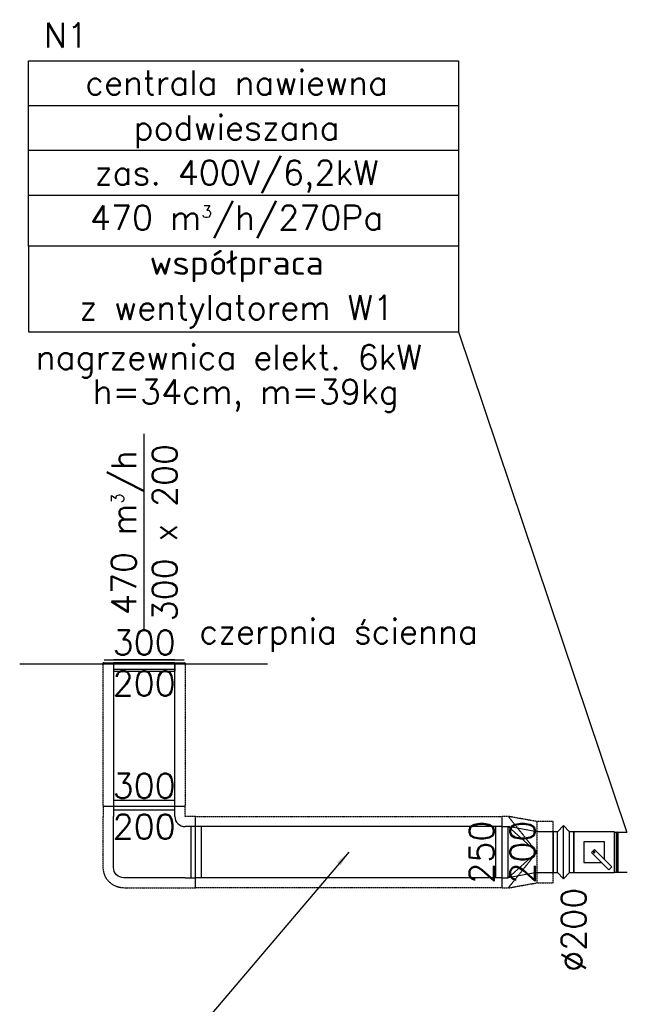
# Model space of a CAD drawing. Header units: millimetres. Extents: x 295542 to 440356, y 17772 to 133669.
# Tile 45 of 73: x 311690 to 314661, y 56212 to 61031. Entities that reach past the tile are written whole.
import ezdxf

# ---------------------------------------------------------------- set-up
doc = ezdxf.new("R2010")
doc.units = ezdxf.units.MM
doc.linetypes.add('Ciągłe', pattern=[0])
doc.linetypes.add('DASHED', pattern=[0.75, 0.5, -0.25])
for name, color, linetype in [('0_centrale', 130, 'Continuous'), ('0_opis_wentylacja', 110, 'Ciągłe'), ('FLUID-N1', 7, 'Continuous'), ('FLUID-N1-120-DIM', 7, 'Continuous'), ('FLUID-N1-120-INF', 7, 'Continuous'), ('FLUID-N1-INS', 7, 'Continuous')]:
    doc.layers.add(name, color=color, linetype=linetype)
doc.styles.add('FDBES', font='simplex.shx')
doc.dimstyles.new('FDBES', dxfattribs={"dimscale": 50, "dimtxt": 4, "dimasz": 2.5, "dimexe": 0.8, "dimexo": 2, "dimgap": 1, "dimtad": 1, "dimdsep": 46, "dimtxsty": 'FDBES', "dimcen": 2.5, "dimclrd": 4, "dimclre": 5, "dimadec": 0, "dimazin": 0, "dimtfac": 1, "dimtmove": 0, "dimatfit": 3, "dimfxl": 1, "dimarcsym": 0})

# ---------------------------------------------------------------- blocks, each defined once
blk = doc.blocks.new('*U406')
at = {"color": 160, "linetype": 'Continuous', "lineweight": -2}
for p, q in [((-750, -170), (-750, 170)), ((750, -170), (750, 170))]:
    blk.add_line(p, q, dxfattribs=at)
at = {"color": 0, "linetype": 'ByBlock', "lineweight": -2}
for p, q in [((-750, 125), (750, 125)), ((-750, -125), (750, -125))]:
    blk.add_line(p, q, dxfattribs=at)
at = {"color": 5, "linetype": 'Continuous', "lineweight": -3}
for p, q in [((-720, -125), (-720, 125)), ((720, -125), (720, 125))]:
    blk.add_line(p, q, dxfattribs=at)
at = {"layer": 'FLUID-N1-INS', "color": 3, "linetype": 'DASHED', "lineweight": -3}
for p, q in [((750, 175), (-750, 175)), ((-750, 170), (-750, 175)), ((750, 170), (750, 175)), ((-750, -175), (-750, -170)), ((-750, -175), (750, -175)), ((750, -175), (750, -170))]:
    blk.add_line(p, q, dxfattribs=at)
blk = doc.blocks.new('*U407')
at = {"color": 160, "linetype": 'Continuous', "lineweight": -2}
blk.add_line((185, 235), (185, -155), dxfattribs=at)
at = {"color": 0, "linetype": 'ByBlock', "lineweight": -2}
for p, q in [((-115, 190), (135, 190)), ((165, 190), (135, 190)), ((165, -110), (165, 190)), ((185, 190), (165, 190)), ((-165, -160), (-165, 140)), ((135, -110), (165, -110)), ((165, -110), (185, -110)), ((-165, -160), (-165, -190)), ((-165, -190), (85, -190)), ((-165, -190), (-165, -210)), ((85, -190), (85, -160)), ((85, -210), (85, -190))]:
    blk.add_line(p, q, dxfattribs=at)
at = {"color": 0, "linetype": 'ByBlock', "lineweight": -2, "extrusion": (-1.22465e-16, -3.13698e-33, -1)}
blk.add_ellipse((-115, 140), major_axis=(-50, 0), ratio=1, start_param=0, end_param=1.5707963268, dxfattribs=at)
blk.add_ellipse((-115, 140), major_axis=(-50, 0), ratio=1, start_param=0, end_param=1.5707963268, dxfattribs=at)
blk.add_ellipse((-115, 140), major_axis=(-50, 0), ratio=1, start_param=0, end_param=1.5707963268, dxfattribs=at)
at = {"color": 0, "linetype": 'ByBlock', "lineweight": -2}
blk.add_ellipse((135, -160), major_axis=(0, 50), ratio=1, start_param=0, end_param=1.5707963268, dxfattribs=at)
blk.add_ellipse((135, -160), major_axis=(0, 50), ratio=1, start_param=0, end_param=1.5707963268, dxfattribs=at)
at = {"layer": 'FLUID-N1-INS', "color": 3, "linetype": 'DASHED', "lineweight": -3}
for p, q in [((-115, 240.00001), (135.00001, 240.00001)), ((185, 240), (135.00001, 240)), ((185, 235), (185, 240)), ((-215, 140.00001), (-215, -210)), ((135, -160), (185, -160)), ((135, -210), (135, -160)), ((185, -160), (185, -155))]:
    blk.add_line(p, q, dxfattribs=at)
at = {"layer": 'FLUID-N1-INS', "color": 3, "linetype": 'DASHED', "lineweight": -3, "extrusion": (-1.22465e-16, -3.13698e-33, -1)}
blk.add_ellipse((-115, 140.00001), major_axis=(-100, 0), ratio=1, start_param=0, end_param=1.5707963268, dxfattribs=at)
blk = doc.blocks.new('*U408')
at = {"color": 160, "linetype": 'Continuous', "lineweight": -2}
blk.add_line((350.5, 195), (350.5, -195), dxfattribs=at)
at = {"color": 0, "linetype": 'ByBlock', "lineweight": -2}
for p, q in [((350.5, 150), (-350.5, 150)), ((-350.5, -150), (350.5, -150))]:
    blk.add_line(p, q, dxfattribs=at)
at = {"color": 5, "linetype": 'Continuous', "lineweight": -3}
for p, q in [((-320.5, 150), (-320.5, -150)), ((320.5, 150), (320.5, -150))]:
    blk.add_line(p, q, dxfattribs=at)
at = {"layer": 'FLUID-N1-INS', "color": 3, "linetype": 'DASHED', "lineweight": -3}
for p, q in [((-350.5, 200), (350.5, 200)), ((350.5, 195), (350.5, 200)), ((350.5, -200), (-350.5, -200)), ((350.5, -200), (350.5, -195))]:
    blk.add_line(p, q, dxfattribs=at)
blk = doc.blocks.new('*U410')
at = {"color": 0, "linetype": 'ByBlock', "lineweight": -2}
for p, q in [((-125, 125), (-95, 125)), ((125, 100), (45, 100)), ((-125, -125), (-95, -125)), ((45, -100), (125, -100))]:
    blk.add_line(p, q, dxfattribs=at)
at = {"color": 5, "linetype": 'Continuous', "lineweight": -3}
for p, q in [((-95, 125), (45, 0)), ((45, 100), (-95, 125)), ((-95, -125), (-95, 125)), ((45, 0), (-95, -125)), ((45, -100), (-95, -125))]:
    blk.add_line(p, q, dxfattribs=at)
at = {"color": 160, "linetype": 'Continuous', "lineweight": -2}
for p, q in [((125, 0), (125, 100)), ((125, -100), (125, 0))]:
    blk.add_line(p, q, dxfattribs=at)
at = {"layer": 'FLUID-N1-INS', "color": 3, "linetype": 'DASHED', "lineweight": -3}
for p, q in [((-95, 175), (-125, 175)), ((-95, 175), (45, 0)), ((45, 150), (-95, 175)), ((45, 150), (45, 100)), ((125, 150), (45, 150)), ((125, 100), (125, 150)), ((45, 100), (45, 0)), ((45, 0), (-95, -175)), ((45, 0), (45, -100)), ((45, -100), (45, -150)), ((125, -150), (125, -100)), ((-125, -175), (-95, -175)), ((-95, -175), (45, -150)), ((45, -150), (125, -150))]:
    blk.add_line(p, q, dxfattribs=at)
blk = doc.blocks.new('*U411')
at = {"color": 160, "linetype": 'Continuous', "lineweight": -2}
for p, q in [((-50, 100), (-50, 0)), ((-50, 0), (-50, -100))]:
    blk.add_line(p, q, dxfattribs=at)
at = {"color": 0, "linetype": 'ByBlock', "lineweight": -2}
for p, q in [((-30, 100), (-50, 100)), ((0, 130), (-30, 100)), ((-30, 0), (-30, 100)), ((30, 100), (0, 130)), ((30, 0), (30, 100)), ((50, 100), (30, 100)), ((50, 0), (50, 100)), ((-30, -100), (-30, 0)), ((30, -100), (30, 0)), ((50, -100), (50, 0)), ((-50, -100), (-30, -100)), ((-30, -100), (0, -130)), ((0, -130), (30, -100)), ((30, -100), (50, -100))]:
    blk.add_line(p, q, dxfattribs=at)
at = {"color": 5, "linetype": 'Continuous', "lineweight": -3}
for p, q in [((0, 0), (0, 130)), ((0, -130), (0, 0))]:
    blk.add_line(p, q, dxfattribs=at)
blk = doc.blocks.new('*U412')
at = {"color": 160, "linetype": 'Continuous', "lineweight": -2}
for p, q in [((-100, 100), (-100, 0)), ((100, 0), (100, 100)), ((-100, 0), (-100, -100)), ((100, -100), (100, 0))]:
    blk.add_line(p, q, dxfattribs=at)
at = {"color": 0, "linetype": 'ByBlock', "lineweight": -2}
for p, q in [((100, 100), (-100, 100)), ((50, 50), (-50, 50)), ((-50, 50), (-50, -50)), ((50, -35.9), (50, 50)), ((-12.7, -1.4), (1.4, 12.7)), ((1.4, 12.7), (86.3, -72.1)), ((72.1, -86.3), (-12.7, -1.4)), ((-50, -50), (35.9, -50)), ((86.3, -72.1), (72.1, -86.3)), ((-100, -100), (100, -100))]:
    blk.add_line(p, q, dxfattribs=at)
for major_axis in [(4, 0), (4, 0), (-4, 0), (-4, 0)]:
    blk.add_ellipse((0, 0), major_axis=major_axis, ratio=1, start_param=0, end_param=3.141593, dxfattribs=at)
blk = doc.blocks.new('*U413')
at = {"color": 0, "linetype": 'ByBlock', "lineweight": -2}
for p, q in [((-15, -195), (-15, 195)), ((40, -150), (40, 150)), ((0, -150), (40, -150))]:
    blk.add_line(p, q, dxfattribs=at)
at = {"color": 5, "linetype": 'Continuous', "lineweight": -3}
for p, q in [((-15, -150), (-15, 150)), ((-15, -150), (-15, 150)), ((-15, -150), (-15, 150)), ((-15, 150), (-15, -150)), ((0, -150), (40, -150)), ((0, -150), (40, -150))]:
    blk.add_line(p, q, dxfattribs=at)
at = {"color": 160, "linetype": 'Continuous', "lineweight": -2}
blk.add_line((0, 150), (0, -150), dxfattribs=at)
at = {"color": 5, "linetype": 'DASHED', "lineweight": -3}
blk.add_line((0, 150), (40, 150), dxfattribs=at)
blk.add_line((0, 150), (40, 150), dxfattribs=at)
blk = doc.blocks.new('*U308')
at = {"color": 5, "lineweight": -2}
blk.add_lwpolyline([(-153.13, -105.26), (-46.61, -105.26), (-46.61, -130.06), (-153.13, -130.06)], close=True, dxfattribs=at)
blk.add_lwpolyline([(-153.13, -105.26), (-46.61, -105.26), (-46.61, -130.06), (-153.13, -130.06)], close=True, dxfattribs=at)
blk.add_lwpolyline([(-153.13, -105.26), (-46.61, -105.26), (-46.61, -130.06), (-153.13, -130.06)], close=True, dxfattribs=at)
blk.add_lwpolyline([(-153.13, -105.26), (-46.61, -105.26), (-46.61, -130.06), (-153.13, -130.06)], close=True, dxfattribs=at)
blk.add_lwpolyline([(-153.13, -105.26), (-46.61, -105.26), (-46.61, -130.06), (-153.13, -130.06)], close=True, dxfattribs=at)
blk.add_lwpolyline([(-153.13, -105.26), (-46.61, -105.26), (-46.61, -130.06), (-153.13, -130.06)], close=True, dxfattribs=at)
at = {"color": 3, "insert": (-99.87, -117.66), "char_height": 12, "attachment_point": 5, "line_spacing_factor": 1.1, "style": 'FDBES'}
blk.add_mtext('SK 3.43 m', dxfattribs=at)
blk.add_mtext('SK 3.43 m', dxfattribs=at)
blk.add_mtext('SK 3.43 m', dxfattribs=at)
blk.add_mtext('SK 3.43 m', dxfattribs=at)
blk.add_mtext('SK 3.43 m', dxfattribs=at)
blk.add_mtext('SK 3.43 m', dxfattribs=at)
at = {"color": 5}
blk.add_leader([(0, 0), (-89.34, -105.26)], dimstyle='FDBES', override={"dimscale": 3, "dimclrd": 5}, dxfattribs=at)
blk.add_leader([(0, 0), (-89.34, -105.26)], dimstyle='FDBES', override={"dimscale": 3, "dimclrd": 5}, dxfattribs=at)
blk.add_leader([(0, 0), (-89.34, -105.26)], dimstyle='FDBES', override={"dimscale": 3, "dimclrd": 5}, dxfattribs=at)
blk.add_leader([(0, 0), (-89.34, -105.26)], dimstyle='FDBES', override={"dimscale": 3, "dimclrd": 5}, dxfattribs=at)
blk.add_leader([(0, 0), (-89.34, -105.26)], dimstyle='FDBES', override={"dimscale": 3, "dimclrd": 5}, dxfattribs=at)
blk.add_leader([(0, 0), (-89.34, -105.26)], dimstyle='FDBES', override={"dimscale": 3, "dimclrd": 5}, dxfattribs=at)

msp = doc.modelspace()

# ---------------------------------------------------------------- linework, layer by layer
at = {"layer": '0_centrale'}
for p, q in [((311689.986, 57878.738), (312902.152, 57878.738)), ((314608.681, 57054.062, 3533), (314610.681, 57056.062, 3533)), ((314610.681, 57056.062, 3533), (314611.811, 57056.062, 3533)), ((314610.681, 57056.062, 3533), (314610.681, 56857.062, 3533)), ((314611.811, 57056.062, 3533), (314613.811, 57054.062, 3533)), ((314611.811, 57056.062, 3533), (314611.811, 56857.062, 3533)), ((314598.681, 57054.062, 3533), (314608.681, 57054.062, 3533)), ((314598.681, 57054.062, 3533), (314598.681, 56859.062, 3533)), ((314608.681, 57054.062, 3533), (314608.681, 56859.062, 3533)), ((314613.811, 57054.062, 3533), (314660.681, 57054.062, 3533)), ((314613.811, 57054.062, 3533), (314613.811, 56859.062, 3533)), ((314598.681, 56859.062, 3533), (314608.681, 56859.062, 3533)), ((314608.681, 56859.062, 3533), (314610.681, 56857.062, 3533)), ((314610.681, 56857.062, 3533), (314611.811, 56857.062, 3533)), ((314611.811, 56857.062, 3533), (314613.811, 56859.062, 3533)), ((314613.811, 56859.062, 3533), (314660.681, 56859.062, 3533))]:
    msp.add_line(p, q, dxfattribs=at)
at = {"layer": '0_opis_wentylacja'}
for p, q in [((313835.71, 60610.112), (311733.424, 60610.112)), ((313835.71, 60610.112), (311733.424, 60610.112)), ((313835.71, 60610.112), (311733.424, 60610.112)), ((313835.71, 60610.112), (311733.424, 60610.112)), ((313835.71, 60390.112), (311733.424, 60390.112)), ((313835.71, 60390.112), (311733.424, 60390.112)), ((313835.71, 60390.112), (311733.424, 60390.112)), ((313835.71, 60390.112), (311733.424, 60390.112)), ((313835.71, 60170.112), (311733.424, 60170.112)), ((313835.71, 60170.112), (311733.424, 60170.112)), ((313835.71, 60170.112), (311733.424, 60170.112)), ((313835.71, 60170.112), (311733.424, 60170.112)), ((311733.424, 59922.112), (311733.424, 59503.48)), ((313835.71, 59922.112), (313835.71, 59503.48)), ((311733.424, 59503.48), (313835.71, 59503.48)), ((313835.71, 59503.48), (314656.513, 57057.528))]:
    msp.add_line(p, q, dxfattribs=at)
msp.add_lwpolyline([(311733.424, 60830.112), (313835.71, 60830.112), (313835.71, 59922.112), (311733.424, 59922.112)], close=True, dxfattribs=at)
msp.add_lwpolyline([(311733.424, 60830.112), (313835.71, 60830.112), (313835.71, 59922.112), (311733.424, 59922.112)], close=True, dxfattribs=at)
msp.add_lwpolyline([(311733.424, 60830.112), (313835.71, 60830.112), (313835.71, 59922.112), (311733.424, 59922.112)], close=True, dxfattribs=at)

# ---------------------------------------------------------------- block references
at = {"layer": 'FLUID-N1', "color": 160, "linetype": 'Continuous'}
for name, p, rotation in [('*U408', (312298.681, 57532.062, 3533), 89.99999999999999), ('*U413', (312298.681, 57882.562, 3533), 270), ('*U407', (312338.681, 56996.562, 3533), 89.99999999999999)]:
    msp.add_blockref(name, p, dxfattribs=dict(at, rotation=rotation))
at = {"layer": 'FLUID-N1', "color": 160, "linetype": 'Continuous', "extrusion": (-1.22465e-16, -3.42114e-48, -1), "rotation": 360}
msp.add_blockref('*U406', (-313298.681, 56956.562, -3533), dxfattribs=at)
at = {"layer": 'FLUID-N1', "color": 160, "linetype": 'Continuous'}
for name, p in [('*U410', (314173.681, 56956.562, 3533)), ('*U411', (314348.681, 56956.562, 3533)), ('*U412', (314498.681, 56956.562, 3533))]:
    msp.add_blockref(name, p, dxfattribs=at)
at = {"layer": 'FLUID-N1-120-INF', "linetype": 'ByBlock', "xscale": 10, "yscale": 10, "zscale": 10}
msp.add_blockref('*U308', (313298.681, 56956.562, 3533), dxfattribs=at)

# ---------------------------------------------------------------- texts
at = {"color": 3, "insert": (312298.681, 58520.419, 3533), "char_height": 120, "attachment_point": 5, "rotation": 90, "style": 'FDBES'}
msp.add_mtext('470 m{\\A2;\\H0.5x;3}/h\\P300 x 200', dxfattribs=at)
msp.add_mtext('470 m{\\A2;\\H0.5x;3}/h\\P300 x 200', dxfattribs=at)
msp.add_mtext('470 m{\\A2;\\H0.5x;3}/h\\P300 x 200', dxfattribs=at)
msp.add_mtext('470 m{\\A2;\\H0.5x;3}/h\\P300 x 200', dxfattribs=at)
msp.add_mtext('470 m{\\A2;\\H0.5x;3}/h\\P300 x 200', dxfattribs=at)
msp.add_mtext('470 m{\\A2;\\H0.5x;3}/h\\P300 x 200', dxfattribs=at)
msp.add_mtext('470 m{\\A2;\\H0.5x;3}/h\\P300 x 200', dxfattribs=at)
msp.add_mtext('470 m{\\A2;\\H0.5x;3}/h\\P300 x 200', dxfattribs=at)
msp.add_mtext('470 m{\\A2;\\H0.5x;3}/h\\P300 x 200', dxfattribs=at)
msp.add_mtext('470 m{\\A2;\\H0.5x;3}/h\\P300 x 200', dxfattribs=at)
at = {"layer": '0_opis_wentylacja', "char_height": 120, "attachment_point": 5, "line_spacing_factor": 1.1, "style": 'FDBES'}
for s, insert in [('N1', (311915.859, 60955.418)), ('centrala nawiewna \\Ppodwieszana\\Pzas. 400V/6,2kW\\P470 m{\\H0.5x;\\A2;3}/h/270Pa\\Pwspółpraca \\Pz wentylatorem W1', (312750.762, 60152.344)), ('nagrzewnica elekt. 6kW ', (312712.215, 59358.935)), ('h=34cm, m=39kg', (312795.395, 59190.476)), ('czerpnia ścienna', (313249.303, 58016.538))]:
    msp.add_mtext(s, dxfattribs=dict(at, insert=insert))
at = {"layer": 'FLUID-N1-120-DIM', "color": 3, "char_height": 120, "attachment_point": 5, "style": 'FDBES'}
for insert in [(312298.681, 57882.562, 3533), (312298.681, 57882.562, 3533), (312298.681, 57181.562, 3533)]:
    msp.add_mtext('300\\P200', dxfattribs=dict(at, insert=insert))
at = {"layer": 'FLUID-N1-120-DIM', "color": 3, "char_height": 120, "attachment_point": 5, "rotation": 90, "style": 'FDBES'}
for s, insert in [('250\\P200', (314048.681, 56956.562, 3533)), ('∅200\\P', (314398.681, 56576.562, 3533))]:
    msp.add_mtext(s, dxfattribs=dict(at, insert=insert))

# ---------------------------------------------------------------- leaders
at = {"color": 5}
msp.add_leader([(312298.681, 58037.562, 3533), (312298.681, 59003.276, 3533)], dimstyle='FDBES', override={"dimscale": 6, "dimclrd": 5}, dxfattribs=at)

doc.saveas('drawing.dxf')
